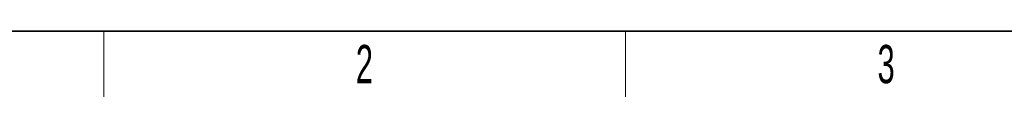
# Model space of a CAD drawing. Header units: millimetres. Extents: x 5 to 418, y 2 to 292.
# Tile 2 of 30: x 66 to 156, y 6 to 12. Entities that reach past the tile are written whole.
import ezdxf

# ---------------------------------------------------------------- set-up
doc = ezdxf.new("R2010")
doc.units = ezdxf.units.MM
doc.layers.add('SLD-0', color=7, linetype='Continuous')
doc.styles.add('SLDTEXTSTYLE0', font='TXT', dxfattribs={"width": 0.605})

msp = doc.modelspace()

# ---------------------------------------------------------------- linework, layer by layer
at = {"layer": 'SLD-0', "lineweight": 35}
msp.add_line((26, 12), (408, 12), dxfattribs=at)
at = {"layer": 'SLD-0', "lineweight": 18}
for p, q in [((73.75, 6), (73.75, 12)), ((121.5, 6), (121.5, 12))]:
    msp.add_line(p, q, dxfattribs=at)

# ---------------------------------------------------------------- texts
at = {"layer": 'SLD-0', "char_height": 3.5, "attachment_point": 2, "style": 'SLDTEXTSTYLE0'}
for s, insert in [('2', (97.603, 10.743)), ('3', (145.353, 10.743))]:
    msp.add_mtext(s, dxfattribs=dict(at, insert=insert))

doc.saveas('drawing.dxf')
